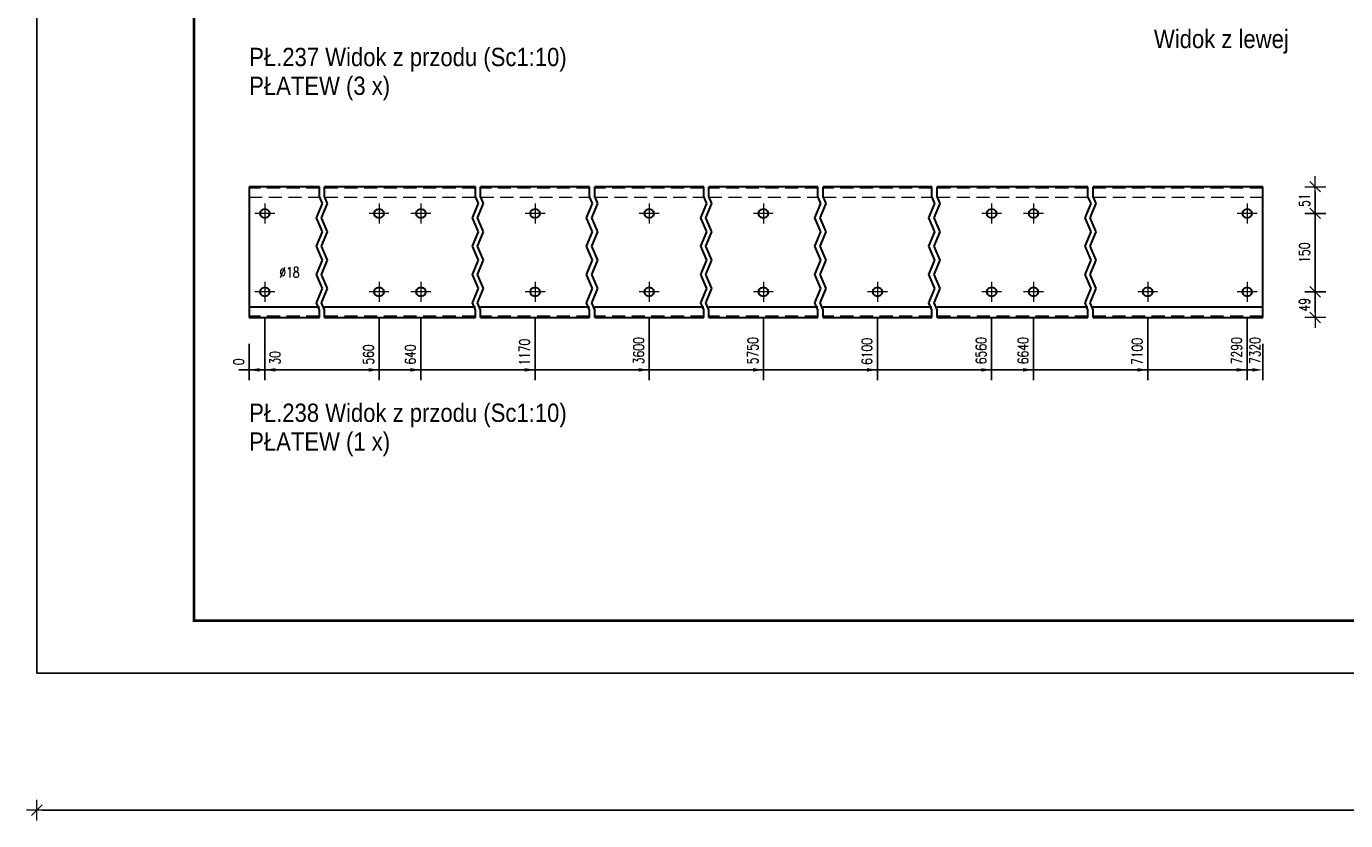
# Model space of a CAD drawing. Header units: millimetres. Extents: x -129 to 775, y 10833 to 11484.
# Tile 1 of 38: x -129 to 123, y 10833 to 10985. Entities that reach past the tile are written whole.
import ezdxf

# ---------------------------------------------------------------- set-up
doc = ezdxf.new("R2010")
doc.units = ezdxf.units.MM
doc.header["$LTSCALE"] = 10
doc.linetypes.add('HIDDEN', pattern=[0.375, 0.25, -0.125])
doc.linetypes.add('MITTE', pattern=[2, 1.25, -0.25, 0.25, -0.25])
doc.layers.get('Defpoints').update_dxf_attribs({"color": 1})
doc.layers.add('_FORMATKA', color=8, linetype='Continuous', plot=False)
for name, color, linetype, lineweight in [('_RAMKA', 7, 'Continuous', 35), ('PS_Bolt', 4, 'Continuous', 13), ('PS_DIM', 4, 'Continuous', 13), ('PS_Hidden', 2, 'HIDDEN', 9), ('PS_Mid', 5, 'MITTE', 15), ('PS_Shape', 161, 'Continuous', 30), ('PS_SOLID', 7, 'Continuous', 30), ('PS_TEXT', 3, 'Continuous', 18)]:
    doc.layers.add(name, color=color, linetype=linetype, lineweight=lineweight)
doc.styles.add('gil', font='txt', dxfattribs={"width": 0.9})
doc.styles.add('simplex', font='simplex.shx', dxfattribs={"width": 0.75})
doc.dimstyles.new('1_10_GŁ_DS1-LS10', dxfattribs={"dimtxt": 2, "dimasz": 2, "dimexe": 2, "dimexo": 5, "dimgap": 1, "dimtad": 1, "dimjust": 4, "dimdec": 0, "dimlfac": 10, "dimtxsty": 'simplex', "dimblk1": 'NONE', "dimsah": 1, "dimcen": 2, "dimclrd": 256, "dimclre": 256, "dimclrt": 3, "dimadec": 1, "dimazin": 0, "dimtfac": 1, "dimtdec": 0, "dimtmove": 2, "dimatfit": 3, "dimfxl": 1, "dimarcsym": 0})
doc.dimstyles.new('1_10_PRZ', dxfattribs={"dimtxt": 2, "dimasz": 1, "dimexe": 2, "dimexo": 5, "dimgap": 1, "dimtad": 1, "dimdec": 0, "dimlfac": 10, "dimtxsty": 'simplex', "dimblk": 'dimznak', "dimcen": 2, "dimse1": 1, "dimse2": 1, "dimclrt": 3, "dimadec": 1, "dimazin": 0, "dimtfac": 1, "dimtdec": 0, "dimtix": 1, "dimtmove": 2, "dimatfit": 3, "dimldrblk": 'dim-grot', "dimfxl": 1, "dimarcsym": 0})
doc.dimstyles.new('1_10_PRZ_DS1-LS10', dxfattribs={"dimtxt": 2, "dimasz": 1, "dimexe": 2, "dimexo": 5, "dimgap": 1, "dimtad": 1, "dimdec": 0, "dimlfac": 10, "dimtxsty": 'simplex', "dimblk": 'dimznak', "dimcen": 2, "dimse1": 1, "dimse2": 1, "dimclrt": 3, "dimadec": 1, "dimazin": 0, "dimtfac": 1, "dimtdec": 0, "dimtix": 1, "dimtmove": 2, "dimatfit": 3, "dimldrblk": 'dim-grot', "dimfxl": 1, "dimarcsym": 0})

# ---------------------------------------------------------------- blocks, each defined once
blk = doc.blocks.new('*D147')
at = {"layer": 'Defpoints', "color": 0, "transparency": 16777216}
for p in [(-86.58, 10928.85), (-86.58, 10928.85), (-86.58, 10918.85)]:
    blk.add_point(p, dxfattribs=at)
at = {"layer": 'PS_DIM', "lineweight": -2, "transparency": 16777216}
for p, q in [((-86.58, 10923.85), (-86.58, 10916.85)), ((-86.58, 10923.85), (-86.58, 10916.85)), ((-86.58, 10918.85), (-88.58, 10918.85)), ((-86.58, 10918.85), (-86.58, 10918.85)), ((-84.58, 10918.85), (-82.58, 10918.85))]:
    blk.add_line(p, q, dxfattribs=at)
at = {"layer": 'PS_DIM', "transparency": 16777216}
blk.add_solid([(-84.58, 10919.18), (-84.58, 10918.51), (-86.58, 10918.85)], dxfattribs=at)
at = {"layer": 'PS_DIM', "color": 3, "transparency": 16777216, "insert": (-88.6, 10920.37), "char_height": 2, "attachment_point": 5, "rotation": 90, "style": 'simplex'}
blk.add_mtext('0', dxfattribs=at)
blk = doc.blocks.new('_None')
blk = doc.blocks.new('*D148')
at = {"layer": 'Defpoints', "color": 0, "transparency": 16777216}
for p in [(-83.58, 10933.75), (-86.58, 10928.85), (-83.58, 10918.85)]:
    blk.add_point(p, dxfattribs=at)
at = {"layer": 'PS_DIM', "lineweight": -2, "transparency": 16777216}
for p, q in [((-83.58, 10928.75), (-83.58, 10916.85)), ((-86.58, 10923.85), (-86.58, 10916.85)), ((-86.58, 10918.85), (-88.58, 10918.85)), ((-86.58, 10918.85), (-83.58, 10918.85)), ((-81.58, 10918.85), (-79.58, 10918.85))]:
    blk.add_line(p, q, dxfattribs=at)
at = {"layer": 'PS_DIM', "transparency": 16777216}
blk.add_solid([(-81.58, 10919.18), (-81.58, 10918.51), (-83.58, 10918.85)], dxfattribs=at)
at = {"layer": 'PS_DIM', "color": 3, "transparency": 16777216, "insert": (-81.64, 10921.16), "char_height": 2, "attachment_point": 5, "rotation": 90, "style": 'simplex'}
blk.add_mtext('30', dxfattribs=at)
blk = doc.blocks.new('*D149')
at = {"layer": 'Defpoints', "color": 0, "transparency": 16777216}
for p in [(-61.78, 10933.75), (-86.58, 10928.85), (-61.78, 10918.85)]:
    blk.add_point(p, dxfattribs=at)
at = {"layer": 'PS_DIM', "lineweight": -2, "transparency": 16777216}
for p, q in [((-61.78, 10928.75), (-61.78, 10916.85)), ((-86.58, 10923.85), (-86.58, 10916.85)), ((-86.58, 10918.85), (-63.78, 10918.85))]:
    blk.add_line(p, q, dxfattribs=at)
at = {"layer": 'PS_DIM', "transparency": 16777216}
blk.add_solid([(-63.78, 10919.18), (-63.78, 10918.51), (-61.78, 10918.85)], dxfattribs=at)
at = {"layer": 'PS_DIM', "color": 3, "transparency": 16777216, "insert": (-63.8, 10921.79), "char_height": 2, "attachment_point": 5, "rotation": 90, "style": 'simplex'}
blk.add_mtext('560', dxfattribs=at)
blk = doc.blocks.new('*D150')
at = {"layer": 'Defpoints', "color": 0, "transparency": 16777216}
for p in [(-53.78, 10933.75), (-86.58, 10928.85), (-53.78, 10918.85)]:
    blk.add_point(p, dxfattribs=at)
at = {"layer": 'PS_DIM', "lineweight": -2, "transparency": 16777216}
for p, q in [((-53.78, 10928.75), (-53.78, 10916.85)), ((-86.58, 10923.85), (-86.58, 10916.85)), ((-86.58, 10918.85), (-55.78, 10918.85))]:
    blk.add_line(p, q, dxfattribs=at)
at = {"layer": 'PS_DIM', "transparency": 16777216}
blk.add_solid([(-55.78, 10919.18), (-55.78, 10918.51), (-53.78, 10918.85)], dxfattribs=at)
at = {"layer": 'PS_DIM', "color": 3, "transparency": 16777216, "insert": (-55.8, 10921.79), "char_height": 2, "attachment_point": 5, "rotation": 90, "style": 'simplex'}
blk.add_mtext('640', dxfattribs=at)
blk = doc.blocks.new('*D151')
at = {"layer": 'Defpoints', "color": 0, "transparency": 16777216}
for p in [(-31.98, 10933.75), (-86.58, 10928.85), (-31.98, 10918.85)]:
    blk.add_point(p, dxfattribs=at)
at = {"layer": 'PS_DIM', "lineweight": -2, "transparency": 16777216}
for p, q in [((-31.98, 10928.75), (-31.98, 10916.85)), ((-86.58, 10923.85), (-86.58, 10916.85)), ((-86.58, 10918.85), (-33.98, 10918.85))]:
    blk.add_line(p, q, dxfattribs=at)
at = {"layer": 'PS_DIM', "transparency": 16777216}
blk.add_solid([(-33.98, 10919.18), (-33.98, 10918.51), (-31.98, 10918.85)], dxfattribs=at)
at = {"layer": 'PS_DIM', "color": 3, "transparency": 16777216, "insert": (-34, 10922.22), "char_height": 2, "attachment_point": 5, "rotation": 90, "style": 'simplex'}
blk.add_mtext('1170', dxfattribs=at)
blk = doc.blocks.new('*D152')
at = {"layer": 'Defpoints', "color": 0, "transparency": 16777216}
for p in [(-10.18, 10933.75), (-86.58, 10928.85), (-10.18, 10918.85)]:
    blk.add_point(p, dxfattribs=at)
at = {"layer": 'PS_DIM', "lineweight": -2, "transparency": 16777216}
for p, q in [((-10.18, 10928.75), (-10.18, 10916.85)), ((-86.58, 10923.85), (-86.58, 10916.85)), ((-86.58, 10918.85), (-12.18, 10918.85))]:
    blk.add_line(p, q, dxfattribs=at)
at = {"layer": 'PS_DIM', "transparency": 16777216}
blk.add_solid([(-12.18, 10919.18), (-12.18, 10918.51), (-10.18, 10918.85)], dxfattribs=at)
at = {"layer": 'PS_DIM', "color": 3, "transparency": 16777216, "insert": (-12.2, 10922.51), "char_height": 2, "attachment_point": 5, "rotation": 90, "style": 'simplex'}
blk.add_mtext('3600', dxfattribs=at)
blk = doc.blocks.new('*D153')
at = {"layer": 'Defpoints', "color": 0, "transparency": 16777216}
for p in [(11.62, 10933.75), (-86.58, 10928.85), (11.62, 10918.85)]:
    blk.add_point(p, dxfattribs=at)
at = {"layer": 'PS_DIM', "lineweight": -2, "transparency": 16777216}
for p, q in [((11.62, 10928.75), (11.62, 10916.85)), ((-86.58, 10923.85), (-86.58, 10916.85)), ((-86.58, 10918.85), (9.62, 10918.85))]:
    blk.add_line(p, q, dxfattribs=at)
at = {"layer": 'PS_DIM', "transparency": 16777216}
blk.add_solid([(9.62, 10919.18), (9.62, 10918.51), (11.62, 10918.85)], dxfattribs=at)
at = {"layer": 'PS_DIM', "color": 3, "transparency": 16777216, "insert": (9.6, 10922.51), "char_height": 2, "attachment_point": 5, "rotation": 90, "style": 'simplex'}
blk.add_mtext('5750', dxfattribs=at)
blk = doc.blocks.new('*D154')
at = {"layer": 'Defpoints', "color": 0, "transparency": 16777216}
for p in [(33.42, 10933.75), (-86.58, 10928.85), (33.42, 10918.85)]:
    blk.add_point(p, dxfattribs=at)
at = {"layer": 'PS_DIM', "lineweight": -2, "transparency": 16777216}
for p, q in [((33.42, 10928.75), (33.42, 10916.85)), ((-86.58, 10923.85), (-86.58, 10916.85)), ((-86.58, 10918.85), (31.42, 10918.85))]:
    blk.add_line(p, q, dxfattribs=at)
at = {"layer": 'PS_DIM', "transparency": 16777216}
blk.add_solid([(31.42, 10919.18), (31.42, 10918.51), (33.42, 10918.85)], dxfattribs=at)
at = {"layer": 'PS_DIM', "color": 3, "transparency": 16777216, "insert": (31.4, 10922.37), "char_height": 2, "attachment_point": 5, "rotation": 90, "style": 'simplex'}
blk.add_mtext('6100', dxfattribs=at)
blk = doc.blocks.new('*D155')
at = {"layer": 'Defpoints', "color": 0, "transparency": 16777216}
for p in [(55.22, 10933.75), (-86.58, 10928.85), (55.22, 10918.85)]:
    blk.add_point(p, dxfattribs=at)
at = {"layer": 'PS_DIM', "lineweight": -2, "transparency": 16777216}
for p, q in [((55.22, 10928.75), (55.22, 10916.85)), ((-86.58, 10923.85), (-86.58, 10916.85)), ((-86.58, 10918.85), (53.22, 10918.85))]:
    blk.add_line(p, q, dxfattribs=at)
at = {"layer": 'PS_DIM', "transparency": 16777216}
blk.add_solid([(53.22, 10919.18), (53.22, 10918.51), (55.22, 10918.85)], dxfattribs=at)
at = {"layer": 'PS_DIM', "color": 3, "transparency": 16777216, "insert": (53.2, 10922.51), "char_height": 2, "attachment_point": 5, "rotation": 90, "style": 'simplex'}
blk.add_mtext('6560', dxfattribs=at)
blk = doc.blocks.new('*D156')
at = {"layer": 'Defpoints', "color": 0, "transparency": 16777216}
for p in [(63.22, 10933.75), (-86.58, 10928.85), (63.22, 10918.85)]:
    blk.add_point(p, dxfattribs=at)
at = {"layer": 'PS_DIM', "lineweight": -2, "transparency": 16777216}
for p, q in [((63.22, 10928.75), (63.22, 10916.85)), ((-86.58, 10923.85), (-86.58, 10916.85)), ((-86.58, 10918.85), (61.22, 10918.85))]:
    blk.add_line(p, q, dxfattribs=at)
at = {"layer": 'PS_DIM', "transparency": 16777216}
blk.add_solid([(61.22, 10919.18), (61.22, 10918.51), (63.22, 10918.85)], dxfattribs=at)
at = {"layer": 'PS_DIM', "color": 3, "transparency": 16777216, "insert": (61.2, 10922.51), "char_height": 2, "attachment_point": 5, "rotation": 90, "style": 'simplex'}
blk.add_mtext('6640', dxfattribs=at)
blk = doc.blocks.new('*D157')
at = {"layer": 'Defpoints', "color": 0, "transparency": 16777216}
for p in [(85.02, 10933.75), (-86.58, 10928.85), (85.02, 10918.85)]:
    blk.add_point(p, dxfattribs=at)
at = {"layer": 'PS_DIM', "lineweight": -2, "transparency": 16777216}
for p, q in [((85.02, 10928.75), (85.02, 10916.85)), ((-86.58, 10923.85), (-86.58, 10916.85)), ((-86.58, 10918.85), (83.02, 10918.85))]:
    blk.add_line(p, q, dxfattribs=at)
at = {"layer": 'PS_DIM', "transparency": 16777216}
blk.add_solid([(83.02, 10919.18), (83.02, 10918.51), (85.02, 10918.85)], dxfattribs=at)
at = {"layer": 'PS_DIM', "color": 3, "transparency": 16777216, "insert": (83, 10922.37), "char_height": 2, "attachment_point": 5, "rotation": 90, "style": 'simplex'}
blk.add_mtext('7100', dxfattribs=at)
blk = doc.blocks.new('*D158')
at = {"layer": 'Defpoints', "color": 0, "transparency": 16777216}
for p in [(104.02, 10933.75), (-86.58, 10928.85), (104.02, 10918.85)]:
    blk.add_point(p, dxfattribs=at)
at = {"layer": 'PS_DIM', "lineweight": -2, "transparency": 16777216}
for p, q in [((104.02, 10928.75), (104.02, 10916.85)), ((-86.58, 10923.85), (-86.58, 10916.85)), ((-86.58, 10918.85), (102.02, 10918.85))]:
    blk.add_line(p, q, dxfattribs=at)
at = {"layer": 'PS_DIM', "transparency": 16777216}
blk.add_solid([(102.02, 10919.18), (102.02, 10918.51), (104.02, 10918.85)], dxfattribs=at)
at = {"layer": 'PS_DIM', "color": 3, "transparency": 16777216, "insert": (102, 10922.51), "char_height": 2, "attachment_point": 5, "rotation": 90, "style": 'simplex'}
blk.add_mtext('7290', dxfattribs=at)
blk = doc.blocks.new('*D159')
at = {"layer": 'Defpoints', "color": 0, "transparency": 16777216}
for p in [(-86.58, 10928.85), (107.02, 10928.85), (107.02, 10918.85)]:
    blk.add_point(p, dxfattribs=at)
at = {"layer": 'PS_DIM', "lineweight": -2, "transparency": 16777216}
for p, q in [((-86.58, 10923.85), (-86.58, 10916.85)), ((107.02, 10923.85), (107.02, 10916.85)), ((-86.58, 10918.85), (105.02, 10918.85))]:
    blk.add_line(p, q, dxfattribs=at)
at = {"layer": 'PS_DIM', "transparency": 16777216}
blk.add_solid([(105.02, 10919.18), (105.02, 10918.51), (107.02, 10918.85)], dxfattribs=at)
at = {"layer": 'PS_DIM', "color": 3, "transparency": 16777216, "insert": (105.53, 10922.54), "char_height": 2, "attachment_point": 5, "rotation": 90, "style": 'simplex'}
blk.add_mtext('7320', dxfattribs=at)
blk = doc.blocks.new('dimznak')
at = {"color": 0}
for points in [[(-2, 0), (2, 0)], [(0, 2), (0, -2)]]:
    blk.add_lwpolyline(points, dxfattribs=at)
at = {"color": 2}
blk.add_lwpolyline([(1, 1), (-1, -1)], dxfattribs=at)
blk = doc.blocks.new('*D160')
at = {"layer": 'Defpoints', "color": 0, "transparency": 16777216}
for p in [(104.02, 10933.75), (117.02, 10933.75), (104.02, 10928.85)]:
    blk.add_point(p, dxfattribs=at)
at = {"layer": 'PS_DIM', "color": 0, "lineweight": -2, "transparency": 16777216}
blk.add_line((117.02, 10929.85), (117.02, 10932.75), dxfattribs=at)
for p, rotation in [((117.02, 10933.75), 90), ((117.02, 10928.85), 270)]:
    blk.add_blockref('dimznak', p, dxfattribs=dict(at, rotation=rotation))
at = {"layer": 'PS_DIM', "color": 3, "transparency": 16777216, "insert": (114.98, 10931.3), "char_height": 2, "attachment_point": 5, "rotation": 90, "style": 'simplex'}
blk.add_mtext('49', dxfattribs=at)
blk = doc.blocks.new('dim-grot')
blk.add_hatch(color=256).paths.add_polyline_path([(0, 0), (-2, 0.5), (-2, -0.5)])
blk.add_lwpolyline([(0, 0), (-2, 0.5), (-2, -0.5), (0, 0)])
blk = doc.blocks.new('*D161')
at = {"layer": 'Defpoints', "color": 0, "transparency": 16777216}
for p in [(104.02, 10948.75), (117.02, 10948.75), (104.02, 10933.75)]:
    blk.add_point(p, dxfattribs=at)
at = {"layer": 'PS_DIM', "color": 0, "lineweight": -2, "transparency": 16777216}
blk.add_line((117.02, 10934.75), (117.02, 10947.75), dxfattribs=at)
for p, rotation in [((117.02, 10948.75), 90), ((117.02, 10933.75), 270)]:
    blk.add_blockref('dimznak', p, dxfattribs=dict(at, rotation=rotation))
at = {"layer": 'PS_DIM', "color": 3, "transparency": 16777216, "insert": (114.98, 10941.25), "char_height": 2, "attachment_point": 5, "rotation": 90, "style": 'simplex'}
blk.add_mtext('150', dxfattribs=at)
blk = doc.blocks.new('*D162')
at = {"layer": 'Defpoints', "color": 0, "transparency": 16777216}
for p in [(104.02, 10953.85), (117.02, 10953.85), (104.02, 10948.75)]:
    blk.add_point(p, dxfattribs=at)
at = {"layer": 'PS_DIM', "color": 0, "lineweight": -2, "transparency": 16777216}
blk.add_line((117.02, 10949.75), (117.02, 10952.85), dxfattribs=at)
for p, rotation in [((117.02, 10953.85), 90), ((117.02, 10948.75), 270)]:
    blk.add_blockref('dimznak', p, dxfattribs=dict(at, rotation=rotation))
at = {"layer": 'PS_DIM', "color": 3, "transparency": 16777216, "insert": (114.98, 10951.3), "char_height": 2, "attachment_point": 5, "rotation": 90, "style": 'simplex'}
blk.add_mtext('51', dxfattribs=at)
blk = doc.blocks.new('*D307')
at = {"layer": 'Defpoints', "color": 0, "transparency": 16777216}
for p in [(-127.13, 10860.89), (772.87, 10860.89), (772.87, 10834.69)]:
    blk.add_point(p, dxfattribs=at)
at = {"layer": 'PS_DIM', "color": 0, "lineweight": -2, "transparency": 16777216}
blk.add_line((-126.13, 10834.69), (771.87, 10834.69), dxfattribs=at)
at = {"layer": 'PS_DIM', "color": 0, "lineweight": -2, "transparency": 16777216, "rotation": 180}
blk.add_blockref('dimznak', (-127.13, 10834.69), dxfattribs=at)
at = {"layer": 'PS_DIM', "color": 0, "lineweight": -2, "transparency": 16777216}
blk.add_blockref('dimznak', (772.87, 10834.69), dxfattribs=at)
at = {"layer": 'PS_DIM', "color": 3, "transparency": 16777216, "insert": (322.87, 10836.69), "char_height": 2, "attachment_point": 5, "style": 'simplex'}
blk.add_mtext('9000', dxfattribs=at)
blk = doc.blocks.new('*X437')
at = {"color": 3, "style": 'gil', "width": 0.9}
for s, p in [('PŁ.237 Widok z przodu (Sc1:10)', (-86.58, 10976.9)), ('PŁATEW (3 x)', (-86.58, 10971.4))]:
    blk.add_text(s, height=3.5, dxfattribs=at).set_placement(p)
blk = doc.blocks.new('*X447')
at = {"color": 3, "style": 'gil', "width": 0.9}
blk.add_text('Widok z lewej', height=3.5, dxfattribs=at).set_placement((86.22, 10980.35))
blk = doc.blocks.new('*X448')
at = {"color": 3, "linetype": 'Continuous'}
blk.add_line((55.22, 10933.65), (55.22, 10933.65), dxfattribs=at)
blk.add_line((55.22, 10933.65), (55.22, 10933.65), dxfattribs=at)
blk.add_line((55.22, 10933.65), (55.22, 10933.65), dxfattribs=at)
blk.add_line((55.22, 10933.65), (55.22, 10933.65), dxfattribs=at)
blk.add_line((55.22, 10933.65), (55.22, 10933.65), dxfattribs=at)
blk = doc.blocks.new('*X449')
at = {"color": 1}
for p, q in [((-73.18, 10951.99), (-73.18, 10953.85)), ((-72.18, 10951.99), (-72.18, 10953.85)), ((-43.38, 10951.99), (-43.38, 10953.85)), ((-42.38, 10951.99), (-42.38, 10953.85)), ((-21.58, 10951.99), (-21.58, 10953.85)), ((-20.58, 10951.99), (-20.58, 10953.85)), ((0.22, 10951.99), (0.22, 10953.85)), ((1.22, 10951.99), (1.22, 10953.85)), ((22.02, 10951.99), (22.02, 10953.85)), ((23.02, 10951.99), (23.02, 10953.85)), ((43.82, 10951.99), (43.82, 10953.85)), ((44.82, 10951.99), (44.82, 10953.85)), ((73.62, 10951.99), (73.62, 10953.85)), ((74.62, 10951.99), (74.62, 10953.85)), ((-73.75, 10947.92), (-72.6, 10950.63)), ((-72.6, 10950.63), (-73.18, 10951.99)), ((-72.75, 10947.92), (-71.6, 10950.63)), ((-71.6, 10950.63), (-72.18, 10951.99)), ((-43.95, 10947.92), (-42.8, 10950.63)), ((-42.8, 10950.63), (-43.38, 10951.99)), ((-42.95, 10947.92), (-41.8, 10950.63)), ((-41.8, 10950.63), (-42.38, 10951.99)), ((-22.15, 10947.92), (-21, 10950.63)), ((-21, 10950.63), (-21.58, 10951.99)), ((-21.15, 10947.92), (-20, 10950.63)), ((-20, 10950.63), (-20.58, 10951.99)), ((-0.35, 10947.92), (0.8, 10950.63)), ((0.8, 10950.63), (0.22, 10951.99)), ((0.65, 10947.92), (1.8, 10950.63)), ((1.8, 10950.63), (1.22, 10951.99)), ((21.45, 10947.92), (22.6, 10950.63)), ((22.6, 10950.63), (22.02, 10951.99)), ((22.45, 10947.92), (23.6, 10950.63)), ((23.6, 10950.63), (23.02, 10951.99)), ((43.25, 10947.92), (44.4, 10950.63)), ((44.4, 10950.63), (43.82, 10951.99)), ((44.25, 10947.92), (45.4, 10950.63)), ((45.4, 10950.63), (44.82, 10951.99)), ((73.05, 10947.92), (74.2, 10950.63)), ((74.2, 10950.63), (73.62, 10951.99)), ((74.05, 10947.92), (75.2, 10950.63)), ((75.2, 10950.63), (74.62, 10951.99)), ((-72.6, 10945.22), (-73.75, 10947.92)), ((-71.6, 10945.22), (-72.75, 10947.92)), ((-42.8, 10945.22), (-43.95, 10947.92)), ((-41.8, 10945.22), (-42.95, 10947.92)), ((-21, 10945.22), (-22.15, 10947.92)), ((-20, 10945.22), (-21.15, 10947.92)), ((0.8, 10945.22), (-0.35, 10947.92)), ((1.8, 10945.22), (0.65, 10947.92)), ((22.6, 10945.22), (21.45, 10947.92)), ((23.6, 10945.22), (22.45, 10947.92)), ((44.4, 10945.22), (43.25, 10947.92)), ((45.4, 10945.22), (44.25, 10947.92)), ((74.2, 10945.22), (73.05, 10947.92)), ((75.2, 10945.22), (74.05, 10947.92)), ((-73.75, 10942.51), (-72.6, 10945.22)), ((-72.75, 10942.51), (-71.6, 10945.22)), ((-43.95, 10942.51), (-42.8, 10945.22)), ((-42.95, 10942.51), (-41.8, 10945.22)), ((-22.15, 10942.51), (-21, 10945.22)), ((-21.15, 10942.51), (-20, 10945.22)), ((-0.35, 10942.51), (0.8, 10945.22)), ((0.65, 10942.51), (1.8, 10945.22)), ((21.45, 10942.51), (22.6, 10945.22)), ((22.45, 10942.51), (23.6, 10945.22)), ((43.25, 10942.51), (44.4, 10945.22)), ((44.25, 10942.51), (45.4, 10945.22)), ((73.05, 10942.51), (74.2, 10945.22)), ((74.05, 10942.51), (75.2, 10945.22)), ((-72.6, 10939.8), (-73.75, 10942.51)), ((-71.6, 10939.8), (-72.75, 10942.51)), ((-42.8, 10939.8), (-43.95, 10942.51)), ((-41.8, 10939.8), (-42.95, 10942.51)), ((-21, 10939.8), (-22.15, 10942.51)), ((-20, 10939.8), (-21.15, 10942.51)), ((0.8, 10939.8), (-0.35, 10942.51)), ((1.8, 10939.8), (0.65, 10942.51)), ((22.6, 10939.8), (21.45, 10942.51)), ((23.6, 10939.8), (22.45, 10942.51)), ((44.4, 10939.8), (43.25, 10942.51)), ((45.4, 10939.8), (44.25, 10942.51)), ((74.2, 10939.8), (73.05, 10942.51)), ((75.2, 10939.8), (74.05, 10942.51)), ((-73.75, 10937.09), (-72.6, 10939.8)), ((-72.75, 10937.09), (-71.6, 10939.8)), ((-43.95, 10937.09), (-42.8, 10939.8)), ((-42.95, 10937.09), (-41.8, 10939.8)), ((-22.15, 10937.09), (-21, 10939.8)), ((-21.15, 10937.09), (-20, 10939.8)), ((-0.35, 10937.09), (0.8, 10939.8)), ((0.65, 10937.09), (1.8, 10939.8)), ((21.45, 10937.09), (22.6, 10939.8)), ((22.45, 10937.09), (23.6, 10939.8)), ((43.25, 10937.09), (44.4, 10939.8)), ((44.25, 10937.09), (45.4, 10939.8)), ((73.05, 10937.09), (74.2, 10939.8)), ((74.05, 10937.09), (75.2, 10939.8)), ((-72.6, 10934.38), (-73.75, 10937.09)), ((-71.6, 10934.38), (-72.75, 10937.09)), ((-42.8, 10934.38), (-43.95, 10937.09)), ((-41.8, 10934.38), (-42.95, 10937.09)), ((-21, 10934.38), (-22.15, 10937.09)), ((-20, 10934.38), (-21.15, 10937.09)), ((0.8, 10934.38), (-0.35, 10937.09)), ((1.8, 10934.38), (0.65, 10937.09)), ((22.6, 10934.38), (21.45, 10937.09)), ((23.6, 10934.38), (22.45, 10937.09)), ((44.4, 10934.38), (43.25, 10937.09)), ((45.4, 10934.38), (44.25, 10937.09)), ((74.2, 10934.38), (73.05, 10937.09)), ((75.2, 10934.38), (74.05, 10937.09)), ((-73.75, 10931.67), (-72.6, 10934.38)), ((-72.75, 10931.67), (-71.6, 10934.38)), ((-43.95, 10931.67), (-42.8, 10934.38)), ((-42.95, 10931.67), (-41.8, 10934.38)), ((-22.15, 10931.67), (-21, 10934.38)), ((-21.15, 10931.67), (-20, 10934.38)), ((-0.35, 10931.67), (0.8, 10934.38)), ((0.65, 10931.67), (1.8, 10934.38)), ((21.45, 10931.67), (22.6, 10934.38)), ((22.45, 10931.67), (23.6, 10934.38)), ((43.25, 10931.67), (44.4, 10934.38)), ((44.25, 10931.67), (45.4, 10934.38)), ((73.05, 10931.67), (74.2, 10934.38)), ((74.05, 10931.67), (75.2, 10934.38)), ((-73.18, 10930.32), (-73.75, 10931.67)), ((-73.18, 10928.85), (-73.18, 10930.32)), ((-72.18, 10930.32), (-72.75, 10931.67)), ((-72.18, 10928.85), (-72.18, 10930.32)), ((-43.38, 10930.32), (-43.95, 10931.67)), ((-43.38, 10928.85), (-43.38, 10930.32)), ((-42.38, 10930.32), (-42.95, 10931.67)), ((-42.38, 10928.85), (-42.38, 10930.32)), ((-21.58, 10930.32), (-22.15, 10931.67)), ((-21.58, 10928.85), (-21.58, 10930.32)), ((-20.58, 10930.32), (-21.15, 10931.67)), ((-20.58, 10928.85), (-20.58, 10930.32)), ((0.22, 10930.32), (-0.35, 10931.67)), ((0.22, 10928.85), (0.22, 10930.32)), ((1.22, 10930.32), (0.65, 10931.67)), ((1.22, 10928.85), (1.22, 10930.32)), ((22.02, 10930.32), (21.45, 10931.67)), ((22.02, 10928.85), (22.02, 10930.32)), ((23.02, 10930.32), (22.45, 10931.67)), ((23.02, 10928.85), (23.02, 10930.32)), ((43.82, 10930.32), (43.25, 10931.67)), ((43.82, 10928.85), (43.82, 10930.32)), ((44.82, 10930.32), (44.25, 10931.67)), ((44.82, 10928.85), (44.82, 10930.32)), ((73.62, 10930.32), (73.05, 10931.67)), ((73.62, 10928.85), (73.62, 10930.32)), ((74.62, 10930.32), (74.05, 10931.67)), ((74.62, 10928.85), (74.62, 10930.32))]:
    blk.add_line(p, q, dxfattribs=at)
at = {"layer": 'PS_Hidden', "color": 2, "linetype": 'HIDDEN'}
for p, q in [((-73.18, 10953.6), (-86.58, 10953.6)), ((-43.38, 10953.6), (-72.18, 10953.6)), ((-21.58, 10953.6), (-42.38, 10953.6)), ((0.22, 10953.6), (-20.58, 10953.6)), ((22.02, 10953.6), (1.22, 10953.6)), ((43.82, 10953.6), (23.02, 10953.6)), ((73.62, 10953.6), (44.82, 10953.6)), ((107.02, 10953.6), (74.62, 10953.6)), ((-86.58, 10951.85), (-73.18, 10951.85)), ((-72.18, 10951.85), (-43.38, 10951.85)), ((-42.38, 10951.85), (-21.58, 10951.85)), ((-20.58, 10951.85), (0.22, 10951.85)), ((1.22, 10951.85), (22.02, 10951.85)), ((23.02, 10951.85), (43.82, 10951.85)), ((44.82, 10951.85), (73.62, 10951.85)), ((74.62, 10951.85), (107.02, 10951.85)), ((-73.18, 10929.1), (-86.58, 10929.1)), ((-43.38, 10929.1), (-72.18, 10929.1)), ((-21.58, 10929.1), (-42.38, 10929.1)), ((0.22, 10929.1), (-20.58, 10929.1)), ((22.02, 10929.1), (1.22, 10929.1)), ((43.82, 10929.1), (23.02, 10929.1)), ((73.62, 10929.1), (44.82, 10929.1)), ((107.02, 10929.1), (74.62, 10929.1))]:
    blk.add_line(p, q, dxfattribs=at)
at = {"layer": 'PS_Mid', "color": 5, "linetype": 'MITTE'}
for p, q in [((-83.58, 10950.65), (-83.58, 10946.85)), ((-61.78, 10950.65), (-61.78, 10946.85)), ((-53.78, 10950.65), (-53.78, 10946.85)), ((-31.98, 10950.65), (-31.98, 10946.85)), ((-10.18, 10950.65), (-10.18, 10946.85)), ((11.62, 10950.65), (11.62, 10946.85)), ((55.22, 10950.65), (55.22, 10946.85)), ((63.22, 10950.65), (63.22, 10946.85)), ((104.02, 10950.65), (104.02, 10946.85)), ((-81.68, 10948.75), (-85.48, 10948.75)), ((-59.88, 10948.75), (-63.68, 10948.75)), ((-51.88, 10948.75), (-55.68, 10948.75)), ((-30.08, 10948.75), (-33.88, 10948.75)), ((-8.28, 10948.75), (-12.08, 10948.75)), ((13.52, 10948.75), (9.72, 10948.75)), ((57.12, 10948.75), (53.32, 10948.75)), ((65.12, 10948.75), (61.32, 10948.75)), ((105.92, 10948.75), (102.12, 10948.75)), ((-83.58, 10935.65), (-83.58, 10931.85)), ((-61.78, 10935.65), (-61.78, 10931.85)), ((-53.78, 10935.65), (-53.78, 10931.85)), ((-31.98, 10935.65), (-31.98, 10931.85)), ((-10.18, 10935.65), (-10.18, 10931.85)), ((11.62, 10935.65), (11.62, 10931.85)), ((33.42, 10935.65), (33.42, 10931.85)), ((55.22, 10935.65), (55.22, 10931.85)), ((63.22, 10935.65), (63.22, 10931.85)), ((85.02, 10935.65), (85.02, 10931.85)), ((104.02, 10935.65), (104.02, 10931.85)), ((-81.68, 10933.75), (-85.48, 10933.75)), ((-59.88, 10933.75), (-63.68, 10933.75)), ((-51.88, 10933.75), (-55.68, 10933.75)), ((-30.08, 10933.75), (-33.88, 10933.75)), ((-8.28, 10933.75), (-12.08, 10933.75)), ((13.52, 10933.75), (9.72, 10933.75)), ((35.32, 10933.75), (31.52, 10933.75)), ((57.12, 10933.75), (53.32, 10933.75)), ((65.12, 10933.75), (61.32, 10933.75)), ((86.92, 10933.75), (83.12, 10933.75)), ((105.92, 10933.75), (102.12, 10933.75))]:
    blk.add_line(p, q, dxfattribs=at)
at = {"layer": 'PS_SOLID', "color": 7, "linetype": 'Continuous'}
for p, q in [((-83.58, 10953.85), (-86.58, 10953.85)), ((-86.58, 10953.85), (-86.58, 10930.85)), ((-73.18, 10953.85), (-83.58, 10953.85)), ((-61.78, 10953.85), (-72.18, 10953.85)), ((-53.78, 10953.85), (-61.78, 10953.85)), ((-43.38, 10953.85), (-53.78, 10953.85)), ((-31.98, 10953.85), (-42.38, 10953.85)), ((-21.58, 10953.85), (-31.98, 10953.85)), ((-10.18, 10953.85), (-20.58, 10953.85)), ((0.22, 10953.85), (-10.18, 10953.85)), ((11.62, 10953.85), (1.22, 10953.85)), ((22.02, 10953.85), (11.62, 10953.85)), ((33.42, 10953.85), (23.02, 10953.85)), ((43.82, 10953.85), (33.42, 10953.85)), ((55.22, 10953.85), (44.82, 10953.85)), ((63.22, 10953.85), (55.22, 10953.85)), ((73.62, 10953.85), (63.22, 10953.85)), ((85.02, 10953.85), (74.62, 10953.85)), ((104.02, 10953.85), (85.02, 10953.85)), ((107.02, 10953.85), (104.02, 10953.85)), ((107.02, 10930.85), (107.02, 10953.85)), ((-84.48, 10948.75), (-84.36, 10949.2)), ((-84.36, 10948.3), (-84.48, 10948.75)), ((-84.36, 10949.2), (-84.03, 10949.52)), ((-84.03, 10947.97), (-84.36, 10948.3)), ((-84.03, 10949.52), (-83.58, 10949.65)), ((-83.58, 10947.85), (-84.03, 10947.97)), ((-83.58, 10949.65), (-83.13, 10949.52)), ((-83.13, 10947.97), (-83.58, 10947.85)), ((-83.13, 10949.52), (-82.8, 10949.2)), ((-82.8, 10948.3), (-83.13, 10947.97)), ((-82.8, 10949.2), (-82.68, 10948.75)), ((-82.68, 10948.75), (-82.8, 10948.3)), ((-62.68, 10948.75), (-62.56, 10949.2)), ((-62.56, 10948.3), (-62.68, 10948.75)), ((-62.56, 10949.2), (-62.23, 10949.52)), ((-62.23, 10947.97), (-62.56, 10948.3)), ((-62.23, 10949.52), (-61.78, 10949.65)), ((-61.78, 10947.85), (-62.23, 10947.97)), ((-61.78, 10949.65), (-61.33, 10949.52)), ((-61.33, 10947.97), (-61.78, 10947.85)), ((-61.33, 10949.52), (-61, 10949.2)), ((-61, 10948.3), (-61.33, 10947.97)), ((-61, 10949.2), (-60.88, 10948.75)), ((-60.88, 10948.75), (-61, 10948.3)), ((-54.68, 10948.75), (-54.56, 10949.2)), ((-54.56, 10948.3), (-54.68, 10948.75)), ((-54.56, 10949.2), (-54.23, 10949.52)), ((-54.23, 10947.97), (-54.56, 10948.3)), ((-54.23, 10949.52), (-53.78, 10949.65)), ((-53.78, 10947.85), (-54.23, 10947.97)), ((-53.78, 10949.65), (-53.33, 10949.52)), ((-53.33, 10947.97), (-53.78, 10947.85)), ((-53.33, 10949.52), (-53, 10949.2)), ((-53, 10948.3), (-53.33, 10947.97)), ((-53, 10949.2), (-52.88, 10948.75)), ((-52.88, 10948.75), (-53, 10948.3)), ((-32.88, 10948.75), (-32.76, 10949.2)), ((-32.76, 10948.3), (-32.88, 10948.75)), ((-32.76, 10949.2), (-32.43, 10949.52)), ((-32.43, 10947.97), (-32.76, 10948.3)), ((-32.43, 10949.52), (-31.98, 10949.65)), ((-31.98, 10947.85), (-32.43, 10947.97)), ((-31.98, 10949.65), (-31.53, 10949.52)), ((-31.53, 10947.97), (-31.98, 10947.85)), ((-31.53, 10949.52), (-31.2, 10949.2)), ((-31.2, 10948.3), (-31.53, 10947.97)), ((-31.2, 10949.2), (-31.08, 10948.75)), ((-31.08, 10948.75), (-31.2, 10948.3)), ((-11.08, 10948.75), (-10.96, 10949.2)), ((-10.96, 10948.3), (-11.08, 10948.75)), ((-10.96, 10949.2), (-10.63, 10949.52)), ((-10.63, 10947.97), (-10.96, 10948.3)), ((-10.63, 10949.52), (-10.18, 10949.65)), ((-10.18, 10947.85), (-10.63, 10947.97)), ((-10.18, 10949.65), (-9.73, 10949.52)), ((-9.73, 10947.97), (-10.18, 10947.85)), ((-9.73, 10949.52), (-9.4, 10949.2)), ((-9.4, 10948.3), (-9.73, 10947.97)), ((-9.4, 10949.2), (-9.28, 10948.75)), ((-9.28, 10948.75), (-9.4, 10948.3)), ((10.72, 10948.75), (10.84, 10949.2)), ((10.84, 10948.3), (10.72, 10948.75)), ((10.84, 10949.2), (11.17, 10949.52)), ((11.17, 10947.97), (10.84, 10948.3)), ((11.17, 10949.52), (11.62, 10949.65)), ((11.62, 10947.85), (11.17, 10947.97)), ((11.62, 10949.65), (12.07, 10949.52)), ((12.07, 10947.97), (11.62, 10947.85)), ((12.07, 10949.52), (12.4, 10949.2)), ((12.4, 10948.3), (12.07, 10947.97)), ((12.4, 10949.2), (12.52, 10948.75)), ((12.52, 10948.75), (12.4, 10948.3)), ((54.32, 10948.75), (54.44, 10949.2)), ((54.44, 10948.3), (54.32, 10948.75)), ((54.44, 10949.2), (54.77, 10949.52)), ((54.77, 10947.97), (54.44, 10948.3)), ((54.77, 10949.52), (55.22, 10949.65)), ((55.22, 10947.85), (54.77, 10947.97)), ((55.22, 10949.65), (55.67, 10949.52)), ((55.67, 10947.97), (55.22, 10947.85)), ((55.67, 10949.52), (56, 10949.2)), ((56, 10948.3), (55.67, 10947.97)), ((56, 10949.2), (56.12, 10948.75)), ((56.12, 10948.75), (56, 10948.3)), ((62.32, 10948.75), (62.44, 10949.2)), ((62.44, 10948.3), (62.32, 10948.75)), ((62.44, 10949.2), (62.77, 10949.52)), ((62.77, 10947.97), (62.44, 10948.3)), ((62.77, 10949.52), (63.22, 10949.65)), ((63.22, 10947.85), (62.77, 10947.97)), ((63.22, 10949.65), (63.67, 10949.52)), ((63.67, 10947.97), (63.22, 10947.85)), ((63.67, 10949.52), (64, 10949.2)), ((64, 10948.3), (63.67, 10947.97)), ((64, 10949.2), (64.12, 10948.75)), ((64.12, 10948.75), (64, 10948.3)), ((103.12, 10948.75), (103.24, 10949.2)), ((103.24, 10948.3), (103.12, 10948.75)), ((103.24, 10949.2), (103.57, 10949.52)), ((103.57, 10947.97), (103.24, 10948.3)), ((103.57, 10949.52), (104.02, 10949.65)), ((104.02, 10947.85), (103.57, 10947.97)), ((104.02, 10949.65), (104.47, 10949.52)), ((104.47, 10947.97), (104.02, 10947.85)), ((104.47, 10949.52), (104.8, 10949.2)), ((104.8, 10948.3), (104.47, 10947.97)), ((104.8, 10949.2), (104.92, 10948.75)), ((104.92, 10948.75), (104.8, 10948.3)), ((-84.48, 10933.75), (-84.36, 10934.2)), ((-84.36, 10933.3), (-84.48, 10933.75)), ((-84.36, 10934.2), (-84.03, 10934.52)), ((-84.03, 10932.97), (-84.36, 10933.3)), ((-84.03, 10934.52), (-83.58, 10934.65)), ((-83.58, 10932.85), (-84.03, 10932.97)), ((-83.58, 10934.65), (-83.13, 10934.52)), ((-83.13, 10932.97), (-83.58, 10932.85)), ((-83.13, 10934.52), (-82.8, 10934.2)), ((-82.8, 10933.3), (-83.13, 10932.97)), ((-82.8, 10934.2), (-82.68, 10933.75)), ((-82.68, 10933.75), (-82.8, 10933.3)), ((-62.68, 10933.75), (-62.56, 10934.2)), ((-62.56, 10933.3), (-62.68, 10933.75)), ((-62.56, 10934.2), (-62.23, 10934.52)), ((-62.23, 10932.97), (-62.56, 10933.3)), ((-62.23, 10934.52), (-61.78, 10934.65)), ((-61.78, 10932.85), (-62.23, 10932.97)), ((-61.78, 10934.65), (-61.33, 10934.52)), ((-61.33, 10932.97), (-61.78, 10932.85)), ((-61.33, 10934.52), (-61, 10934.2)), ((-61, 10933.3), (-61.33, 10932.97)), ((-61, 10934.2), (-60.88, 10933.75)), ((-60.88, 10933.75), (-61, 10933.3)), ((-54.68, 10933.75), (-54.56, 10934.2)), ((-54.56, 10933.3), (-54.68, 10933.75)), ((-54.56, 10934.2), (-54.23, 10934.52)), ((-54.23, 10932.97), (-54.56, 10933.3)), ((-54.23, 10934.52), (-53.78, 10934.65)), ((-53.78, 10932.85), (-54.23, 10932.97)), ((-53.78, 10934.65), (-53.33, 10934.52)), ((-53.33, 10932.97), (-53.78, 10932.85)), ((-53.33, 10934.52), (-53, 10934.2)), ((-53, 10933.3), (-53.33, 10932.97)), ((-53, 10934.2), (-52.88, 10933.75)), ((-52.88, 10933.75), (-53, 10933.3)), ((-32.88, 10933.75), (-32.76, 10934.2)), ((-32.76, 10933.3), (-32.88, 10933.75)), ((-32.76, 10934.2), (-32.43, 10934.52)), ((-32.43, 10932.97), (-32.76, 10933.3)), ((-32.43, 10934.52), (-31.98, 10934.65)), ((-31.98, 10932.85), (-32.43, 10932.97)), ((-31.98, 10934.65), (-31.53, 10934.52)), ((-31.53, 10932.97), (-31.98, 10932.85)), ((-31.53, 10934.52), (-31.2, 10934.2)), ((-31.2, 10933.3), (-31.53, 10932.97)), ((-31.2, 10934.2), (-31.08, 10933.75)), ((-31.08, 10933.75), (-31.2, 10933.3)), ((-11.08, 10933.75), (-10.96, 10934.2)), ((-10.96, 10933.3), (-11.08, 10933.75)), ((-10.96, 10934.2), (-10.63, 10934.52)), ((-10.63, 10932.97), (-10.96, 10933.3)), ((-10.63, 10934.52), (-10.18, 10934.65)), ((-10.18, 10932.85), (-10.63, 10932.97)), ((-10.18, 10934.65), (-9.73, 10934.52)), ((-9.73, 10932.97), (-10.18, 10932.85)), ((-9.73, 10934.52), (-9.4, 10934.2)), ((-9.4, 10933.3), (-9.73, 10932.97)), ((-9.4, 10934.2), (-9.28, 10933.75)), ((-9.28, 10933.75), (-9.4, 10933.3)), ((10.72, 10933.75), (10.84, 10934.2)), ((10.84, 10933.3), (10.72, 10933.75)), ((10.84, 10934.2), (11.17, 10934.52)), ((11.17, 10932.97), (10.84, 10933.3)), ((11.17, 10934.52), (11.62, 10934.65)), ((11.62, 10932.85), (11.17, 10932.97)), ((11.62, 10934.65), (12.07, 10934.52)), ((12.07, 10932.97), (11.62, 10932.85)), ((12.07, 10934.52), (12.4, 10934.2)), ((12.4, 10933.3), (12.07, 10932.97)), ((12.4, 10934.2), (12.52, 10933.75)), ((12.52, 10933.75), (12.4, 10933.3)), ((32.52, 10933.75), (32.64, 10934.2)), ((32.64, 10933.3), (32.52, 10933.75)), ((32.64, 10934.2), (32.97, 10934.52)), ((32.97, 10932.97), (32.64, 10933.3)), ((32.97, 10934.52), (33.42, 10934.65)), ((33.42, 10932.85), (32.97, 10932.97)), ((33.42, 10934.65), (33.87, 10934.52)), ((33.87, 10932.97), (33.42, 10932.85)), ((33.87, 10934.52), (34.2, 10934.2)), ((34.2, 10933.3), (33.87, 10932.97)), ((34.2, 10934.2), (34.32, 10933.75)), ((34.32, 10933.75), (34.2, 10933.3)), ((54.32, 10933.75), (54.44, 10934.2)), ((54.44, 10933.3), (54.32, 10933.75)), ((54.44, 10934.2), (54.77, 10934.52)), ((54.77, 10932.97), (54.44, 10933.3)), ((54.77, 10934.52), (55.22, 10934.65)), ((55.22, 10932.85), (54.77, 10932.97)), ((55.22, 10934.65), (55.67, 10934.52)), ((55.67, 10932.97), (55.22, 10932.85)), ((55.67, 10934.52), (56, 10934.2)), ((56, 10933.3), (55.67, 10932.97)), ((56, 10934.2), (56.12, 10933.75)), ((56.12, 10933.75), (56, 10933.3)), ((62.32, 10933.75), (62.44, 10934.2)), ((62.44, 10933.3), (62.32, 10933.75)), ((62.44, 10934.2), (62.77, 10934.52)), ((62.77, 10932.97), (62.44, 10933.3)), ((62.77, 10934.52), (63.22, 10934.65)), ((63.22, 10932.85), (62.77, 10932.97)), ((63.22, 10934.65), (63.67, 10934.52)), ((63.67, 10932.97), (63.22, 10932.85)), ((63.67, 10934.52), (64, 10934.2)), ((64, 10933.3), (63.67, 10932.97)), ((64, 10934.2), (64.12, 10933.75)), ((64.12, 10933.75), (64, 10933.3)), ((84.12, 10933.75), (84.24, 10934.2)), ((84.24, 10933.3), (84.12, 10933.75)), ((84.24, 10934.2), (84.57, 10934.52)), ((84.57, 10932.97), (84.24, 10933.3)), ((84.57, 10934.52), (85.02, 10934.65)), ((85.02, 10932.85), (84.57, 10932.97)), ((85.02, 10934.65), (85.47, 10934.52)), ((85.47, 10932.97), (85.02, 10932.85)), ((85.47, 10934.52), (85.8, 10934.2)), ((85.8, 10933.3), (85.47, 10932.97)), ((85.8, 10934.2), (85.92, 10933.75)), ((85.92, 10933.75), (85.8, 10933.3)), ((103.12, 10933.75), (103.24, 10934.2)), ((103.24, 10933.3), (103.12, 10933.75)), ((103.24, 10934.2), (103.57, 10934.52)), ((103.57, 10932.97), (103.24, 10933.3)), ((103.57, 10934.52), (104.02, 10934.65)), ((104.02, 10932.85), (103.57, 10932.97)), ((104.02, 10934.65), (104.47, 10934.52)), ((104.47, 10932.97), (104.02, 10932.85)), ((104.47, 10934.52), (104.8, 10934.2)), ((104.8, 10933.3), (104.47, 10932.97)), ((104.8, 10934.2), (104.92, 10933.75)), ((104.92, 10933.75), (104.8, 10933.3)), ((-73.18, 10930.85), (-86.58, 10930.85)), ((-86.58, 10930.85), (-86.58, 10928.85)), ((-43.38, 10930.85), (-72.18, 10930.85)), ((-21.58, 10930.85), (-42.38, 10930.85)), ((0.22, 10930.85), (-20.58, 10930.85)), ((22.02, 10930.85), (1.22, 10930.85)), ((43.82, 10930.85), (23.02, 10930.85)), ((73.62, 10930.85), (44.82, 10930.85)), ((107.02, 10930.85), (74.62, 10930.85)), ((107.02, 10928.85), (107.02, 10930.85)), ((-86.58, 10928.85), (-73.18, 10928.85)), ((-72.18, 10928.85), (-43.38, 10928.85)), ((-42.38, 10928.85), (-21.58, 10928.85)), ((-20.58, 10928.85), (0.22, 10928.85)), ((1.22, 10928.85), (22.02, 10928.85)), ((23.02, 10928.85), (43.82, 10928.85)), ((44.82, 10928.85), (73.62, 10928.85)), ((74.62, 10928.85), (107.02, 10928.85))]:
    blk.add_line(p, q, dxfattribs=at)
blk = doc.blocks.new('*X450')
at = {"color": 3, "linetype": 'Continuous'}
blk.add_line((-61.78, 10948.65), (-61.78, 10948.65), dxfattribs=at)
blk.add_line((-61.78, 10948.65), (-61.78, 10948.65), dxfattribs=at)
blk.add_line((-61.78, 10948.65), (-61.78, 10948.65), dxfattribs=at)
blk.add_line((-61.78, 10948.65), (-61.78, 10948.65), dxfattribs=at)
blk.add_line((-61.78, 10948.65), (-61.78, 10948.65), dxfattribs=at)
blk = doc.blocks.new('*X451')
at = {"color": 3, "linetype": 'Continuous'}
blk.add_line((63.22, 10933.65), (63.22, 10933.65), dxfattribs=at)
blk.add_line((63.22, 10933.65), (63.22, 10933.65), dxfattribs=at)
blk.add_line((63.22, 10933.65), (63.22, 10933.65), dxfattribs=at)
blk.add_line((63.22, 10933.65), (63.22, 10933.65), dxfattribs=at)
blk.add_line((63.22, 10933.65), (63.22, 10933.65), dxfattribs=at)
blk = doc.blocks.new('*X452')
at = {"color": 3, "linetype": 'Continuous'}
blk.add_line((-61.78, 10933.65), (-61.78, 10933.65), dxfattribs=at)
blk.add_line((-61.78, 10933.65), (-61.78, 10933.65), dxfattribs=at)
blk.add_line((-61.78, 10933.65), (-61.78, 10933.65), dxfattribs=at)
blk.add_line((-61.78, 10933.65), (-61.78, 10933.65), dxfattribs=at)
blk.add_line((-61.78, 10933.65), (-61.78, 10933.65), dxfattribs=at)
blk = doc.blocks.new('*X453')
at = {"color": 3, "linetype": 'Continuous'}
blk.add_line((-53.78, 10933.65), (-53.78, 10933.65), dxfattribs=at)
blk.add_line((-53.78, 10933.65), (-53.78, 10933.65), dxfattribs=at)
blk.add_line((-53.78, 10933.65), (-53.78, 10933.65), dxfattribs=at)
blk.add_line((-53.78, 10933.65), (-53.78, 10933.65), dxfattribs=at)
blk.add_line((-53.78, 10933.65), (-53.78, 10933.65), dxfattribs=at)
blk = doc.blocks.new('*X454')
at = {"color": 3, "linetype": 'Continuous'}
blk.add_line((63.22, 10948.65), (63.22, 10948.65), dxfattribs=at)
blk.add_line((63.22, 10948.65), (63.22, 10948.65), dxfattribs=at)
blk.add_line((63.22, 10948.65), (63.22, 10948.65), dxfattribs=at)
blk.add_line((63.22, 10948.65), (63.22, 10948.65), dxfattribs=at)
blk.add_line((63.22, 10948.65), (63.22, 10948.65), dxfattribs=at)
blk = doc.blocks.new('*X455')
at = {"color": 3, "linetype": 'Continuous'}
blk.add_line((55.22, 10948.65), (55.22, 10948.65), dxfattribs=at)
blk.add_line((55.22, 10948.65), (55.22, 10948.65), dxfattribs=at)
blk.add_line((55.22, 10948.65), (55.22, 10948.65), dxfattribs=at)
blk.add_line((55.22, 10948.65), (55.22, 10948.65), dxfattribs=at)
blk.add_line((55.22, 10948.65), (55.22, 10948.65), dxfattribs=at)
blk = doc.blocks.new('*X456')
at = {"color": 3, "linetype": 'Continuous'}
blk.add_line((-53.78, 10948.65), (-53.78, 10948.65), dxfattribs=at)
blk.add_line((-53.78, 10948.65), (-53.78, 10948.65), dxfattribs=at)
blk.add_line((-53.78, 10948.65), (-53.78, 10948.65), dxfattribs=at)
blk.add_line((-53.78, 10948.65), (-53.78, 10948.65), dxfattribs=at)
blk.add_line((-53.78, 10948.65), (-53.78, 10948.65), dxfattribs=at)
blk = doc.blocks.new('*X457')
at = {"color": 3, "style": 'gil', "width": 0.9}
for s, p in [('PŁ.238 Widok z przodu (Sc1:10)', (-86.58, 10908.9)), ('PŁATEW (1 x)', (-86.58, 10903.4))]:
    blk.add_text(s, height=3.5, dxfattribs=at).set_placement(p)

msp = doc.modelspace()

# ---------------------------------------------------------------- linework, layer by layer
at = {"layer": '_FORMATKA', "lineweight": -3}
msp.add_lwpolyline([(-127.13, 10860.89), (772.87, 10860.89), (772.87, 11454.89), (-127.13, 11454.89)], close=True, dxfattribs=at)
at = {"layer": '_RAMKA', "lineweight": -3, "const_width": 0.5}
msp.add_lwpolyline([(-97.13, 10870.89), (762.87, 10870.89), (762.87, 11444.89), (-97.13, 11444.89)], close=True, dxfattribs=at)

# ---------------------------------------------------------------- block references
at = {"layer": 'PS_Bolt', "color": 3}
for name in ['*X450', '*X456', '*X455', '*X454', '*X452', '*X453', '*X448', '*X451']:
    msp.add_blockref(name, (0, 0), dxfattribs=at)
at = {"layer": 'PS_Shape', "color": 5}
msp.add_blockref('*X449', (0, 0), dxfattribs=at)
at = {"layer": 'PS_TEXT'}
for name in ['*X447', '*X437', '*X457']:
    msp.add_blockref(name, (0, 0), dxfattribs=at)

# ---------------------------------------------------------------- texts
at = {"layer": 'PS_DIM', "insert": (-80.82, 10936.5), "char_height": 2, "attachment_point": 7, "style": 'simplex'}
msp.add_mtext('\\A1;%%c18', dxfattribs=at)

# ---------------------------------------------------------------- dimensions: what is measured, and where the dimension line sits
at = {"layer": 'PS_DIM'}
for base, p1, p2, picture, middle in [((117.02, 10953.85), (104.02, 10948.75), (104.02, 10953.85), '*D162', (114.98, 10951.3)), ((117.02, 10948.75), (104.02, 10933.75), (104.02, 10948.75), '*D161', (114.98, 10941.25)), ((117.02, 10933.75), (104.02, 10928.85), (104.02, 10933.75), '*D160', (114.98, 10931.3))]:
    dim = msp.add_linear_dim(base=base, p1=p1, p2=p2, angle=90, dimstyle='1_10_PRZ_DS1-LS10', dxfattribs=at)
    dim.commit()
    dim.dimension.update_dxf_attribs({"geometry": picture, "text_midpoint": middle, "dimtype": 128})
for base, p1, p2, picture, middle in [((-83.58, 10918.85), (-86.58, 10928.85), (-83.58, 10933.75), '*D148', (-81.64, 10921.16)), ((-86.5761, 10918.8456), (-86.5762, 10928.8456), (-86.5761, 10928.8456), '*D147', (-88.5961, 10920.3656))]:
    dim = msp.add_linear_dim(base=base, p1=p1, p2=p2, dimstyle='1_10_GŁ_DS1-LS10', dxfattribs=at)
    dim.commit()
    dim.dimension.update_dxf_attribs({"geometry": picture, "text_midpoint": middle, "dimtype": 128, "text_rotation": 90})
for base, p2, text, picture, middle in [((-61.78, 10918.85), (-61.78, 10933.75), '560', '*D149', (-63.8, 10921.79)), ((-53.78, 10918.85), (-53.78, 10933.75), '640', '*D150', (-55.8, 10921.79)), ((-31.98, 10918.85), (-31.98, 10933.75), '1170', '*D151', (-34, 10922.22)), ((-10.18, 10918.85), (-10.18, 10933.75), '3600', '*D152', (-12.2, 10922.51)), ((11.62, 10918.85), (11.62, 10933.75), '5750', '*D153', (9.6, 10922.51)), ((33.42, 10918.85), (33.42, 10933.75), '6100', '*D154', (31.4, 10922.37)), ((55.22, 10918.85), (55.22, 10933.75), '6560', '*D155', (53.2, 10922.51)), ((63.22, 10918.85), (63.22, 10933.75), '6640', '*D156', (61.2, 10922.51)), ((85.02, 10918.85), (85.02, 10933.75), '7100', '*D157', (83, 10922.37)), ((104.02, 10918.85), (104.02, 10933.75), '7290', '*D158', (102, 10922.51)), ((107.02, 10918.85), (107.02, 10928.85), '7320', '*D159', (105.53, 10922.54))]:
    dim = msp.add_linear_dim(base=base, p1=(-86.58, 10928.85), p2=p2, text=text, dimstyle='1_10_GŁ_DS1-LS10', dxfattribs=at)
    dim.commit()
    dim.dimension.update_dxf_attribs({"geometry": picture, "text_midpoint": middle, "dimtype": 128, "text_rotation": 90})
dim = msp.add_linear_dim(base=(772.87, 10834.69), p1=(-127.13, 10860.89), p2=(772.87, 10860.89), dimstyle='1_10_PRZ', dxfattribs=at)
dim.commit()
dim.dimension.update_dxf_attribs({"geometry": '*D307', "text_midpoint": (322.87, 10836.69)})

doc.saveas('drawing.dxf')
